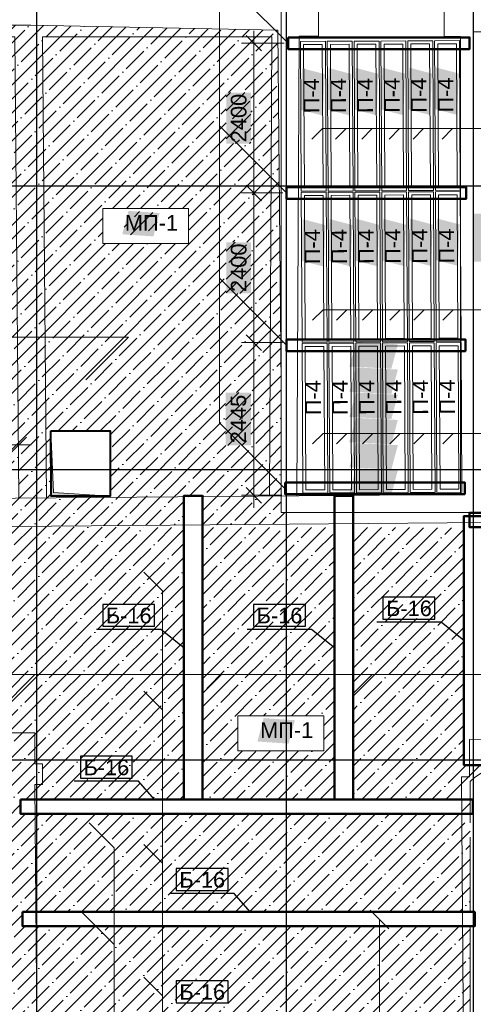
# Model space of a CAD drawing. Header units: millimetres. Extents: x -7161 to 110063, y -144197 to 42990.
# Tile 22 of 27: x 48076 to 55349, y 2235 to 18017. Entities that reach past the tile are written whole.
import ezdxf

# ---------------------------------------------------------------- set-up
doc = ezdxf.new("R2010")
doc.units = ezdxf.units.MM
for name, color, linetype, lineweight in [('Каркас', 130, 'Continuous', 50), ('Несущие стены', 10, 'Continuous', 40), ('Обмерные чертежи _09_02_2026_ 4 эт_dwg', 8, 'Continuous', 9), ('Оси', 7, 'Continuous', 9), ('Плита', 7, 'Continuous', 9), ('Размеры', 7, 'Continuous', 9), ('Текст', 7, 'Continuous', 9), ('Штриховка', 7, 'Continuous', 9)]:
    doc.layers.add(name, color=color, linetype=linetype, lineweight=lineweight)
doc.styles.add('Arial', font='arial.ttf', dxfattribs={"height": 250})
pattern_1 = [(45, (0, 0), (-224.5064, 224.5064), []), (45, (224.5, 0), (-224.5064, 224.5064), [396.875, -79.375, 0, -79.375])]

# ---------------------------------------------------------------- blocks, each defined once
blk = doc.blocks.new('Обмерные чертежи _09_02_2026_ 4 эт_dwg__Oblique-2040937-Cхема демонтажа сборных ребристых плит перекрытия 4 этажа в осях _Г-Ж_1-3 и Г-Ж_10-12_')
at = {"layer": 'Размеры'}
blk.add_line((-0.5, -0.5), (0.5, 0.5), dxfattribs=at)
blk = doc.blocks.new('Обмерные чертежи _09_02_2026_ 4 эт_dwg__U3999-2040946-Cхема демонтажа сборных ребристых плит перекрытия 4 этажа в осях _Г-Ж_1-3 и Г-Ж_10-12_')
at = {"layer": 'Плита', "flags": 128}
for points in [[(-200, -1200), (-200, 1200), (200, 1200), (200, -1200), (-200, -1200), (-200, 1200), (200, 1200), (200, -1200)], [(-150, -1150), (-150, 1150), (150, 1150), (150, -1150)]]:
    blk.add_lwpolyline(points, close=True, dxfattribs=at)
at = {"layer": 'Текст', "insert": (-154, 48), "char_height": 250, "width": 670.28, "attachment_point": 1, "rotation": 90, "line_spacing_factor": 0.941778, "style": 'Arial'}
blk.add_mtext('П-4', dxfattribs=at)
blk = doc.blocks.new('Обмерные чертежи _09_02_2026_ 4 эт_dwg__U4000-2040947-Cхема демонтажа сборных ребристых плит перекрытия 4 этажа в осях _Г-Ж_1-3 и Г-Ж_10-12_')
for p in [(0, 0), (430, 0), (860, 0), (1290, 0), (1720, 0), (2150, 0), (0, -2420), (430, -2420), (860, -2420), (1290, -2420), (1720, -2420), (2150, -2420), (0, -4840), (430, -4840), (860, -4840), (1290, -4840), (1720, -4840), (2150, -4840)]:
    blk.add_blockref('Обмерные чертежи _09_02_2026_ 4 эт_dwg__U3999-2040946-Cхема демонтажа сборных ребристых плит перекрытия 4 этажа в осях _Г-Ж_1-3 и Г-Ж_10-12_', p)
blk = doc.blocks.new('Обмерные чертежи _09_02_2026_ 4 эт_dwg_ось сокольники-2040950-Cхема демонтажа сборных ребристых плит перекрытия 4 этажа в осях _Г-Ж_1-3 и Г-Ж_10-12_')
at = {"layer": 'Оси', "color": 250, "lineweight": 30, "flags": 128}
for points in [[(-459017, 84678), (-459017, 80157), (-459017, 63892), (-459017, 56540), (-459017, 51884), (-459017, 45174), (-459017, 43179), (-459017, 36624), (-459017, 36124)], [(-455016, 84678), (-455016, 80157), (-455016, 63892), (-455016, 56540), (-455016, 51884), (-455016, 45174), (-455016, 43179), (-455016, 36624), (-455016, 36124)], [(-452018, 84678), (-452018, 80157), (-452018, 63892), (-452018, 56540), (-452018, 51884), (-452018, 45174), (-452018, 43179), (-452018, 36624), (-452018, 36124)], [(-445520, 59085), (-452018, 59085), (-455016, 59085), (-459017, 59085), (-462418, 59085), (-470317, 59085), (-482816, 59085), (-490714, 59085), (-493713, 59085), (-497864, 59085), (-500864, 59085), (-507364, 59085), (-513025, 59085), (-513525, 59085)], [(-445520, 54535), (-452018, 54535), (-455016, 54535), (-459017, 54535), (-462418, 54535), (-470317, 54535), (-482816, 54535), (-490714, 54535), (-493713, 54535), (-497864, 54535), (-500864, 54535), (-507364, 54535), (-513025, 54535), (-513525, 54535)], [(-445520, 49884), (-452018, 49884), (-455016, 49884), (-459017, 49884), (-462418, 49884), (-470317, 49884), (-482816, 49884), (-490714, 49884), (-493713, 49884), (-497864, 49884), (-500864, 49884), (-507364, 49884), (-513025, 49884), (-513525, 49884)]]:
    blk.add_lwpolyline(points, dxfattribs=at)
blk = doc.blocks.new('Обмерные чертежи _09_02_2026_ 4 эт_dwg-2040926-Cхема демонтажа сборных ребристых плит перекрытия 4 этажа в осях _Г-Ж_1-3 и Г-Ж_10-12_')
at = {"layer": 'Штриховка'}
h = blk.add_hatch(dxfattribs=at)
h.set_pattern_fill('FP_2', color=256, style=0, pattern_type=2)
h.set_pattern_definition(pattern_1)
h.paths.add_polyline_path([(-406457, -145862), (-406357, -145487), (-406857, -145453), (-406957, -145828), (-406857, -145835)])
h.paths.add_polyline_path([(-428899, -145837), (-428798, -145462), (-429298, -145429), (-429399, -145804), (-429298, -145811)])
h.paths.add_polyline_path([(-386933, -142137), (-386833, -141762), (-387333, -141728), (-387433, -142103), (-387333, -142110)])
h.paths.add_polyline_path([(-383823, -142071), (-378214, -142036), (-378214, -142031), (-377855, -142031), (-377868, -139647), (-383823, -139647), (-383823, -142036)])
h.paths.add_polyline_path([(-404121, -139648), (-404020, -139273), (-404520, -139239), (-404621, -139614), (-404520, -139621)])
h.paths.add_polyline_path([(-383823, -139417), (-377808, -139417), (-377808, -138666), (-383823, -138666)])
h.paths.add_polyline_path([(-381043, -138436), (-377807, -138436), (-377802, -134642), (-383756, -134642), (-383756, -138436), (-381144, -138436)])
h.paths.add_polyline_path([(-385286, -138148), (-385182, -137757), (-385854, -137723), (-385959, -138113), (-385393, -138142)])
h.paths.add_polyline_path([(-385286, -137744), (-385182, -137353), (-385854, -137319), (-385959, -137709), (-385694, -137723)])
h.paths.add_polyline_path([(-387539, -137358), (-387539, -136510), (-387943, -136510), (-387943, -137358)])
h.paths.add_polyline_path([(-385286, -137340), (-385182, -136949), (-385854, -136915), (-385959, -137305), (-385694, -137319)])
h.paths.add_polyline_path([(-385286, -136936), (-385182, -136545), (-385854, -136511), (-385959, -136901), (-385694, -136915)])
h.paths.add_polyline_path([(-393536, -136773), (-392736, -136773), (-392736, -136364), (-393536, -136364)])
h.paths.add_polyline_path([(-436284, -136649), (-436183, -136274), (-436683, -136241), (-436784, -136616), (-436683, -136623)])
h.paths.add_polyline_path([(-385286, -136532), (-385182, -136141), (-385854, -136107), (-385959, -136497), (-385393, -136526)])
h.paths.add_polyline_path([(-380644, -136239), (-381526, -136239), (-381526, -135677), (-380150, -135677), (-380150, -136239), (-380543, -136239)])
h.paths.add_polyline_path([(-385286, -136128), (-385182, -135737), (-385854, -135703), (-385959, -136093), (-385694, -136107)])
h.paths.add_polyline_path([(-380644, -136123), (-380543, -135748), (-381043, -135715), (-381144, -136090), (-381043, -136096)])
h.paths.add_polyline_path([(-387823, -134920), (-387539, -134920), (-387539, -134101), (-387933, -134101), (-387933, -134920)])
h.paths.add_polyline_path([(-386371, -134491), (-386342, -133826), (-386705, -133731), (-386734, -134396), (-386673, -134412)])
h.paths.add_polyline_path([(-385941, -134488), (-385912, -133824), (-386275, -133729), (-386304, -134393), (-386234, -134412)])
h.paths.add_polyline_path([(-385511, -134486), (-385482, -133822), (-385845, -133726), (-385874, -134391), (-385796, -134412)])
h.paths.add_polyline_path([(-385081, -134484), (-385052, -133819), (-385415, -133724), (-385444, -134389), (-385357, -134412)])
h.paths.add_polyline_path([(-384651, -134482), (-384622, -133817), (-384985, -133722), (-385014, -134386), (-384918, -134412)])
h.paths.add_polyline_path([(-384221, -134479), (-384192, -133815), (-384555, -133720), (-384584, -134384), (-384479, -134412)])
h.paths.add_polyline_path([(-377896, -134412), (-377801, -134412), (-377801, -133642), (-383969, -133642), (-383969, -134412), (-377900, -134412)])
h.paths.add_polyline_path([(-392725, -134268), (-392625, -133893), (-393125, -133860), (-393225, -134235), (-392736, -134267)])
h.paths.add_polyline_path([(-389101, -134007), (-389001, -133632), (-389501, -133598), (-389601, -133973), (-389501, -133980)])
h.paths.add_polyline_path([(-387757, -132520), (-387539, -132520), (-387539, -131701), (-387933, -131701), (-387933, -132520)])
h.paths.add_polyline_path([(-386384, -132071), (-386355, -131406), (-386718, -131311), (-386747, -131976), (-386393, -132069)])
h.paths.add_polyline_path([(-385954, -132069), (-385925, -131404), (-386288, -131309), (-386317, -131973)])
h.paths.add_polyline_path([(-385524, -132066), (-385495, -131402), (-385858, -131306), (-385887, -131971), (-385550, -132059)])
h.paths.add_polyline_path([(-385094, -132064), (-385065, -131399), (-385428, -131304), (-385457, -131969), (-385112, -132059)])
h.paths.add_polyline_path([(-384664, -132062), (-384635, -131397), (-384998, -131302), (-385027, -131967), (-384673, -132059)])
h.paths.add_polyline_path([(-384234, -132059), (-384205, -131395), (-384568, -131300), (-384597, -131964)])
h.paths.add_polyline_path([(-385530, -130141), (-385426, -129750), (-386098, -129715), (-386203, -130106), (-385639, -130135)])
h.paths.add_polyline_path([(-385530, -129731), (-385426, -129340), (-386098, -129305), (-386203, -129696), (-385823, -129715)])
h.paths.add_polyline_path([(-385530, -129321), (-385426, -128930), (-386098, -128895), (-386203, -129286), (-385823, -129305)])
h.paths.add_polyline_path([(-385530, -128911), (-385426, -128520), (-386098, -128485), (-386203, -128876), (-385823, -128895)])
h.paths.add_polyline_path([(-385530, -128501), (-385426, -128110), (-386098, -128075), (-386203, -128466), (-385823, -128485)])
h.paths.add_polyline_path([(-383110, -128323), (-383007, -127940), (-383669, -127906), (-383772, -128289), (-383401, -128308)])
h.paths.add_polyline_path([(-382110, -128317), (-382007, -127934), (-382669, -127899), (-382772, -128283), (-382648, -128289)])
h.paths.add_polyline_path([(-381110, -128310), (-381007, -127927), (-381669, -127893), (-381772, -128276), (-381669, -128282)])
h.paths.add_polyline_path([(-380110, -128304), (-380007, -127921), (-380669, -127887), (-380772, -128270), (-380669, -128275)])
h.paths.add_polyline_path([(-379110, -128298), (-379007, -127914), (-379669, -127880), (-379772, -128263), (-379613, -128271)])
h.paths.add_polyline_path([(-378110, -128291), (-378007, -127908), (-378669, -127874), (-378772, -128257), (-378564, -128268)])
h.paths.add_polyline_path([(-385530, -128091), (-385426, -127700), (-386098, -127665), (-386203, -128056), (-385823, -128075)])
h.paths.add_polyline_path([(-385530, -127681), (-385426, -127290), (-386098, -127255), (-386203, -127646), (-385823, -127665)])
h.paths.add_polyline_path([(-385530, -127271), (-385426, -126880), (-386098, -126845), (-386203, -127236), (-385823, -127255)])
h.paths.add_polyline_path([(-385530, -126861), (-385426, -126470), (-386098, -126435), (-386203, -126826), (-385823, -126845)])
h.paths.add_polyline_path([(-385530, -126451), (-385426, -126060), (-386098, -126025), (-386203, -126416), (-385823, -126435)])
h.paths.add_polyline_path([(-385530, -126041), (-385426, -125650), (-386098, -125615), (-386203, -126006), (-385823, -126025)])
h.paths.add_polyline_path([(-385530, -125631), (-385426, -125240), (-386098, -125205), (-386203, -125596), (-385823, -125615)])
h.paths.add_polyline_path([(-385530, -125221), (-385426, -124830), (-386098, -124795), (-386203, -125186), (-385823, -125205)])
h.paths.add_polyline_path([(-385530, -124811), (-385426, -124420), (-386098, -124385), (-386203, -124776), (-385823, -124795)])
h.paths.add_polyline_path([(-385530, -124401), (-385426, -124010), (-386098, -123975), (-386203, -124366), (-385823, -124385)])
h.paths.add_polyline_path([(-383136, -124313), (-383033, -123930), (-383695, -123896), (-383798, -124279), (-383695, -124284)])
h.paths.add_polyline_path([(-382136, -124307), (-382033, -123924), (-382695, -123889), (-382798, -124273), (-382695, -124278)])
h.paths.add_polyline_path([(-381136, -124300), (-381033, -123917), (-381695, -123883), (-381798, -124266), (-381695, -124272)])
h.paths.add_polyline_path([(-380136, -124294), (-380033, -123911), (-380695, -123877), (-380798, -124260), (-380695, -124265)])
h.paths.add_polyline_path([(-379136, -124288), (-379033, -123904), (-379695, -123870), (-379798, -124253), (-379695, -124259)])
h.paths.add_polyline_path([(-378136, -124281), (-378033, -123898), (-378695, -123864), (-378798, -124247), (-378564, -124259)])
h.paths.add_polyline_path([(-385530, -123991), (-385426, -123600), (-386098, -123565), (-386203, -123956), (-385823, -123975)])
h.paths.add_polyline_path([(-385530, -123581), (-385426, -123190), (-386098, -123155), (-386203, -123546), (-385823, -123565)])
h.paths.add_polyline_path([(-385530, -123171), (-385426, -122780), (-386098, -122745), (-386203, -123136), (-385823, -123155)])
h.paths.add_polyline_path([(-385530, -122761), (-385426, -122370), (-386098, -122335), (-386203, -122726), (-385823, -122745)])
h.paths.add_polyline_path([(-385530, -122351), (-385426, -121960), (-386098, -121925), (-386203, -122316), (-385823, -122335)])
h.paths.add_polyline_path([(-385530, -121941), (-385426, -121550), (-386098, -121515), (-386203, -121906), (-385823, -121925)])
h.paths.add_polyline_path([(-385530, -121531), (-385426, -121140), (-386098, -121105), (-386203, -121496), (-385823, -121515)])
h.paths.add_polyline_path([(-385530, -121121), (-385426, -120730), (-386098, -120695), (-386203, -121086), (-385823, -121105)])
h.paths.add_polyline_path([(-385530, -120711), (-385426, -120320), (-386098, -120285), (-386203, -120676), (-385823, -120695)])
h.paths.add_polyline_path([(-383162, -120303), (-383059, -119920), (-383721, -119886), (-383824, -120269), (-383214, -120301)])
h.paths.add_polyline_path([(-385530, -120301), (-385426, -119910), (-386098, -119875), (-386203, -120266), (-385823, -120285)])
h.paths.add_polyline_path([(-382162, -120297), (-382059, -119914), (-382721, -119879), (-382824, -120263), (-382648, -120272)])
h.paths.add_polyline_path([(-381162, -120290), (-381059, -119907), (-381721, -119873), (-381824, -120256), (-381721, -120262)])
h.paths.add_polyline_path([(-380162, -120284), (-380059, -119901), (-380721, -119867), (-380824, -120250), (-380721, -120255)])
h.paths.add_polyline_path([(-379162, -120277), (-379059, -119894), (-379721, -119860), (-379824, -120243), (-379721, -120249)])
h.paths.add_polyline_path([(-378162, -120271), (-378059, -119888), (-378721, -119854), (-378824, -120237), (-378564, -120250)])
h.paths.add_polyline_path([(-385530, -119891), (-385426, -119500), (-386098, -119465), (-386203, -119856), (-385823, -119875)])
h.paths.add_polyline_path([(-385530, -119481), (-385426, -119090), (-386098, -119055), (-386203, -119446), (-385823, -119465)])
h.paths.add_polyline_path([(-385530, -119071), (-385426, -118680), (-386098, -118645), (-386203, -119036), (-385823, -119055)])
h.paths.add_polyline_path([(-385530, -118661), (-385426, -118270), (-386098, -118235), (-386203, -118626), (-385823, -118645)])
h.paths.add_polyline_path([(-385530, -118251), (-385426, -117860), (-386098, -117825), (-386203, -118216), (-385823, -118235)])
h.paths.add_polyline_path([(-385530, -117841), (-385426, -117450), (-386098, -117415), (-386203, -117806), (-385823, -117825)])
h.paths.add_polyline_path([(-385530, -117431), (-385426, -117040), (-386098, -117005), (-386203, -117396), (-385823, -117415)])
h.paths.add_polyline_path([(-385530, -117021), (-385426, -116630), (-386098, -116595), (-386203, -116986), (-385823, -117005)])
h.paths.add_polyline_path([(-385530, -116611), (-385426, -116220), (-386098, -116185), (-386203, -116576), (-385823, -116595)])
h.paths.add_polyline_path([(-385530, -116201), (-385426, -115810), (-386098, -115775), (-386203, -116166), (-385823, -116185)])
h.paths.add_polyline_path([(-379287, -115885), (-379183, -115499), (-379882, -115464), (-379986, -115851), (-379721, -115864)])
h.paths.add_polyline_path([(-385530, -115791), (-385426, -115400), (-386098, -115365), (-386203, -115756), (-385823, -115775)])
h.paths.add_polyline_path([(-385530, -115381), (-385426, -114990), (-386098, -114955), (-386203, -115346), (-385823, -115365)])
h.paths.add_polyline_path([(-385530, -114971), (-385426, -114580), (-386098, -114545), (-386203, -114936), (-385823, -114955)])
h.paths.add_polyline_path([(-385530, -114561), (-385426, -114170), (-386098, -114135), (-386203, -114526), (-385823, -114545)])
h = blk.add_hatch(dxfattribs=at)
h.set_pattern_fill('FP_2', color=256, style=0, pattern_type=2)
h.set_pattern_definition(pattern_1)
h.paths.add_polyline_path([(-394439, -138680), (-391818, -138659), (-391821, -138153), (-391901, -138153), (-391901, -137693), (-391266, -137693), (-391262, -138153), (-391551, -138153), (-391548, -138657), (-388616, -138633), (-388616, -138180), (-388316, -138178), (-388316, -138631), (-386973, -138620), (-386973, -138432), (-387051, -138432), (-387051, -136393), (-387108, -130699), (-391066, -130623), (-394609, -130623), (-394585, -137953), (-394450, -137953), (-394439, -138655)])
h.paths.add_polyline_path([(-390740, -138173), (-390747, -137123), (-389793, -137123), (-389793, -138168), (-390702, -138173)])
h.paths.add_polyline_path([(-387943, -137358), (-387943, -136510), (-387539, -136510), (-387539, -137358)])
h.paths.add_polyline_path([(-392736, -136773), (-393536, -136773), (-393536, -136364), (-392736, -136364)])
h.paths.add_polyline_path([(-387823, -134920), (-387933, -134920), (-387933, -134101), (-387539, -134101), (-387539, -134920)])
h.paths.add_polyline_path([(-393265, -134384), (-393538, -134384), (-393538, -133822), (-392162, -133822), (-392162, -134384), (-393225, -134384)])
h.paths.add_polyline_path([(-388539, -134122), (-389914, -134122), (-389914, -133560), (-388539, -133560), (-388539, -134101)])
h.paths.add_polyline_path([(-387933, -132520), (-387933, -131701), (-387539, -131701), (-387539, -132520), (-387757, -132520)])
blk.add_hatch(color=256, dxfattribs=at).paths.add_polyline_path([(-390740, -138173), (-389793, -138168), (-390702, -138113), (-390747, -137129), (-390740, -138168)])
h = blk.add_hatch(dxfattribs=at)
h.set_pattern_fill('FP_2', color=256, style=0, pattern_type=2)
h.set_pattern_definition(pattern_1)
h.paths.add_polyline_path([(-390974, -150559), (-390974, -148901), (-391181, -148901), (-391181, -150559)])
h.paths.add_polyline_path([(-384109, -150559), (-384023, -150559), (-384023, -148901), (-384114, -148901), (-384115, -148764), (-390953, -148764), (-390941, -150415), (-390296, -150415), (-390296, -150411), (-389694, -150415), (-388956, -150415), (-388956, -150419), (-386973, -150431), (-386973, -150559), (-384115, -150559)])
h.paths.add_polyline_path([(-391199, -148558), (-391190, -148558), (-391190, -148534), (-384023, -148534), (-384023, -146864), (-391205, -146864), (-391205, -146634), (-384023, -146634), (-384023, -145065), (-391199, -145065), (-391199, -144835), (-384023, -144835), (-384023, -143404), (-384157, -143404), (-384158, -143264), (-391230, -143264), (-391230, -143034), (-388616, -143034), (-388616, -138675), (-391408, -138655), (-391485, -148558), (-391203, -148558)])
h.paths.add_polyline_path([(-384160, -143034), (-384162, -142671), (-384033, -142671), (-384033, -142480), (-384123, -142480), (-384123, -138676), (-385899, -138675), (-385899, -143034), (-384162, -143034)])
h.paths.add_polyline_path([(-386447, -143034), (-386199, -143034), (-386198, -138675), (-388316, -138675), (-388316, -143034), (-386733, -143034)])
h.paths.add_polyline_path([(-387746, -142252), (-387746, -141690), (-386371, -141690), (-386371, -142252), (-387640, -142252)])
h = blk.add_hatch(dxfattribs=at)
h.set_pattern_fill('FP_3', color=256, style=0, pattern_type=2)
h.set_pattern_definition([(45, (0, 0), (-449.0128, 449.0128), []), (45, (449, 0), (-449.0128, 449.0128), [793.75, -158.75, 0, -158.75])])
h.paths.add_polyline_path([(-384023, -143404), (-384023, -142742), (-383960, -142684), (-383723, -142526), (-383728, -142186), (-377812, -142101), (-377809, -139647), (-377868, -139647), (-377855, -142031), (-378214, -142031), (-378214, -142036), (-383823, -142071), (-383823, -142480), (-384033, -142480), (-384033, -142671), (-384162, -142671), (-384157, -143404), (-384033, -143404)])
at = {"lineweight": 9}
for p, q in [((-386942, -130910), (-388044, -129809)), ((-386966, -133310), (-388044, -132233)), ((-386179, -132447), (-386012, -132280)), ((-385761, -132447), (-385593, -132280)), ((-385323, -132447), (-385155, -132280)), ((-384937, -132447), (-384769, -132280)), ((-384473, -132447), (-384306, -132280)), ((-386967, -135750), (-388044, -134674)), ((-386168, -135351), (-386001, -135184)), ((-385750, -135351), (-385582, -135184)), ((-385312, -135351), (-385144, -135184)), ((-384926, -135351), (-384758, -135184)), ((-384462, -135351), (-384294, -135184)), ((-386168, -137332), (-386001, -137165)), ((-385750, -137332), (-385582, -137165)), ((-385312, -137332), (-385144, -137165)), ((-384926, -137332), (-384758, -137165)), ((-384462, -137332), (-384294, -137165)), ((-391686, -141713), (-391005, -141031)), ((-388316, -141336), (-388011, -141031)), ((-385899, -141336), (-385594, -141031)), ((-389256, -141294), (-388956, -141593)), ((-389256, -143753), (-388956, -144052)), ((-384023, -143634), (-384023, -144835)), ((-390253, -144835), (-389732, -145355)), ((-384023, -145065), (-384023, -146634)), ((-389256, -145880), (-388956, -146180))]:
    blk.add_line(p, q, dxfattribs=at)
at = {"lineweight": 9, "flags": 128}
for points in [[(-386981, -138057), (-388044, -136995), (-388044, -128696), (-390519, -128696)], [(-383969, -130728), (-377796, -130728), (-377796, -142101), (-383728, -142186), (-383723, -142526), (-383960, -142684), (-384023, -142742), (-384023, -143404)], [(-386559, -132447), (-386392, -132280), (-383740, -132280), (-381834, -132280)], [(-386548, -135351), (-386381, -135184), (-383729, -135184), (-381198, -135184)], [(-395317, -135623), (-392767, -135623), (-389503, -135623), (-390185, -136306), (-389503, -135623)], [(-386548, -137332), (-386381, -137165), (-383729, -137165), (-381198, -137165)], [(-389256, -139390), (-388956, -139690), (-388956, -151763), (-386425, -151763)], [(-429821, -141967), (-428885, -141031), (-383160, -141031), (-380629, -141031)], [(-390134, -143404), (-389732, -143806), (-389732, -152314), (-392264, -152314)], [(-384530, -152979), (-385474, -152979), (-385474, -144958), (-385474, -152979), (-385474, -144958)]]:
    blk.add_lwpolyline(points, dxfattribs=at)
for points in [[(-389914, -133560), (-388539, -133560), (-388539, -134122), (-389914, -134122)], [(-387746, -141690), (-386371, -141690), (-386371, -142252), (-387746, -142252)], [(-385624, -144808), (-385324, -145108), (-385624, -144808), (-385324, -145108)]]:
    blk.add_lwpolyline(points, close=True, dxfattribs=at)
at = {"color": 250, "lineweight": 30, "flags": 128}
for points in [[(-385421, -140140), (-384589, -140140), (-384589, -139790), (-385421, -139790)], [(-389914, -140256), (-389082, -140256), (-389082, -139906), (-389914, -139906)], [(-387496, -140256), (-386665, -140256), (-386665, -139906), (-387496, -139906)], [(-390272, -142690), (-389441, -142690), (-389441, -142340), (-390272, -142340)], [(-388735, -144491), (-387904, -144491), (-387904, -144141), (-388735, -144141)], [(-388735, -146290), (-387904, -146290), (-387904, -145940), (-388735, -145940)]]:
    blk.add_lwpolyline(points, close=True, dxfattribs=at)
for points in [[(-384123, -140485), (-384489, -140190), (-385521, -140190)], [(-388616, -140601), (-388982, -140306), (-390014, -140306)], [(-386199, -140601), (-386565, -140306), (-387596, -140306)], [(-389086, -143034), (-389341, -142740), (-390372, -142740)], [(-387549, -144835), (-387804, -144541), (-388835, -144541)]]:
    blk.add_lwpolyline(points, dxfattribs=at)
at = {"layer": 'Каркас', "flags": 128}
for points in [[(-386942, -130818), (-384032, -130818), (-384032, -131004), (-386942, -131004)], [(-386966, -133218), (-384084, -133218), (-384084, -133404), (-386966, -133404)], [(-386967, -135658), (-384099, -135658), (-384099, -135844), (-386967, -135844)], [(-386990, -137950), (-384109, -137950), (-384109, -138137), (-386990, -138137)], [(-388316, -138167), (-388316, -143034), (-388616, -143034), (-388616, -138167)], [(-385899, -138167), (-385899, -143034), (-386199, -143034), (-386199, -138167)], [(-383823, -138491), (-383823, -142480), (-384123, -142480), (-384123, -138491)], [(-384033, -138436), (-384033, -138666), (-377616, -138666), (-377616, -138436)], [(-391230, -143034), (-391230, -143264), (-383980, -143264), (-383980, -143034)], [(-391199, -144835), (-391199, -145065), (-383949, -145065), (-383949, -144835)]]:
    blk.add_lwpolyline(points, close=True, dxfattribs=at)
at = {"layer": 'Несущие стены', "color": 7, "lineweight": 9, "flags": 128}
for points in [[(-384472, -114293), (-384429, -119419), (-384361, -127486), (-384338, -130217), (-384439, -130217), (-384439, -130803), (-384178, -130803), (-384178, -132418), (-384178, -138142), (-393912, -138226), (-394203, -138229), (-394279, -130809), (-391325, -130809), (-391261, -138203)], [(-382027, -114309), (-386967, -114276), (-386917, -130228), (-386454, -130228), (-386454, -130797), (-386762, -130797), (-386801, -138165)], [(-384118, -148534), (-384162, -142671), (-384033, -142671), (-384033, -142072), (-378214, -142036), (-378214, -142031), (-377855, -142031), (-378004, -114336), (-381807, -114311)], [(-377912, -131346), (-380573, -131407), (-380546, -130817), (-383401, -130817), (-383401, -131019), (-383756, -131019), (-383756, -132388), (-383756, -138594), (-393908, -138676), (-394992, -138684), (-394992, -138179), (-422310, -138108)], [(-387242, -138169), (-387203, -130809), (-390877, -130809), (-390813, -138200)], [(-390747, -137129), (-390702, -138113), (-389793, -138168)], [(-400290, -142091), (-391439, -142091), (-391439, -141962), (-391002, -141962), (-391002, -142462), (-390881, -142462), (-390881, -142793), (-391000, -142793), (-390941, -150415), (-390296, -150415), (-390296, -150411), (-389694, -150415), (-388956, -150415), (-388956, -150419), (-384735, -150445), (-384103, -150449), (-384116, -148764)]]:
    blk.add_lwpolyline(points, dxfattribs=at)
at = {"layer": 'Несущие стены', "flags": 128}
blk.add_lwpolyline([(-390747, -137123), (-389793, -137123), (-389793, -138168), (-389876, -138168), (-390740, -138173)], close=True, dxfattribs=at)
at = {"layer": 'Плита', "flags": 128}
blk.add_lwpolyline([(-383969, -138432), (-387051, -138432), (-387051, -130208), (-383969, -130208)], close=True, dxfattribs=at)
blk.add_lwpolyline([(-394585, -137953), (-394609, -130623), (-391066, -130623), (-387108, -130699), (-387051, -136393)], dxfattribs=at)
at = {"layer": 'Размеры'}
for p, q in [((-387491, -130710), (-387491, -133510)), ((-387004, -130910), (-387691, -130910)), ((-387491, -133110), (-387491, -135910)), ((-387491, -135510), (-387491, -138357)), ((-392101, -137349), (-391061, -137349)), ((-387044, -138157), (-387691, -138157))]:
    blk.add_line(p, q, dxfattribs=at)
at = {"layer": 'Размеры', "flags": 128}
for points in [[(-387691, -133310), (-387028, -133310)], [(-387691, -135710), (-387029, -135710)]]:
    blk.add_lwpolyline(points, close=True, dxfattribs=at)
at = {"layer": 'Штриховка'}
for p, q in [((-387933, -131771), (-387863, -131701)), ((-387933, -131996), (-387638, -131701)), ((-387835, -132122), (-387554, -131841)), ((-387933, -132445), (-387539, -132050)), ((-387610, -132347), (-387539, -132275)), ((-387784, -132520), (-387723, -132459)), ((-387559, -132520), (-387539, -132499)), ((-389470, -133982), (-389112, -133624)), ((-389406, -133694), (-389323, -133610)), ((-389570, -133857), (-389519, -133806)), ((-389182, -133918), (-389039, -133775)), ((-387933, -134241), (-387793, -134101)), ((-387891, -134423), (-387610, -134143)), ((-387933, -134690), (-387539, -134295)), ((-387666, -134648), (-387539, -134520)), ((-387933, -134914), (-387779, -134760)), ((-387714, -134920), (-387539, -134744)), ((-387943, -136721), (-387732, -136510)), ((-387943, -136945), (-387539, -136540)), ((-387723, -136949), (-387539, -136765)), ((-387943, -137170), (-387835, -137061)), ((-387907, -137358), (-387539, -136989)), ((-387682, -137358), (-387610, -137286))]:
    blk.add_line(p, q, dxfattribs=at)
blk.add_blockref('Обмерные чертежи _09_02_2026_ 4 эт_dwg_ось сокольники-2040950-Cхема демонтажа сборных ребристых плит перекрытия 4 этажа в осях _Г-Ж_1-3 и Г-Ж_10-12_', (68043, -192286))
for p, xscale, yscale, zscale, rotation in [((-387491, -130910), 250.0000000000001, 250.0000000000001, 250.0000000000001, 90), ((-387491, -133310), 250, 250, 250, 270), ((-387491, -133310), 250.0000000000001, 250.0000000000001, 250.0000000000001, 90), ((-387491, -135710), 250, 250, 250, 270), ((-387491, -135710), 250.0000000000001, 250.0000000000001, 250.0000000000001, 90), ((-387491, -138157), 250, 250, 250, 270)]:
    blk.add_blockref('Обмерные чертежи _09_02_2026_ 4 эт_dwg__Oblique-2040937-Cхема демонтажа сборных ребристых плит перекрытия 4 этажа в осях _Г-Ж_1-3 и Г-Ж_10-12_', p, dxfattribs=dict(xscale=xscale, yscale=yscale, zscale=zscale, rotation=rotation))
at = {"rotation": 0.3053887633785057}
blk.add_blockref('Обмерные чертежи _09_02_2026_ 4 эт_dwg__U4000-2040947-Cхема демонтажа сборных ребристых плит перекрытия 4 этажа в осях _Г-Ж_1-3 и Г-Ж_10-12_', (-386537, -132081), dxfattribs=at)
at = {"xscale": 250, "yscale": 250, "zscale": 250}
blk.add_blockref('Обмерные чертежи _09_02_2026_ 4 эт_dwg__Oblique-2040937-Cхема демонтажа сборных ребристых плит перекрытия 4 этажа в осях _Г-Ж_1-3 и Г-Ж_10-12_', (-391261, -137349), dxfattribs=at)
at = {"lineweight": 30, "char_height": 250, "width": 875.35, "attachment_point": 1, "line_spacing_factor": 0.941778, "style": 'Arial'}
for insert in [(-389864, -139959), (-387446, -139959), (-385371, -139843), (-390222, -142393), (-388685, -144194), (-388685, -145993)]:
    blk.add_mtext('Б-16', dxfattribs=dict(at, insert=insert))
at = {"layer": 'Размеры', "char_height": 250, "width": 930.44, "attachment_point": 2, "rotation": 90, "line_spacing_factor": 0.941778, "style": 'Arial'}
for s, insert in [('2400', (-387860, -132110)), ('2400', (-387860, -134510)), ('2445', (-387865, -136934))]:
    blk.add_mtext(s, dxfattribs=dict(at, insert=insert))
at = {"layer": 'Текст', "char_height": 250, "width": 1016.14, "attachment_point": 1, "line_spacing_factor": 0.941778, "style": 'Arial'}
for insert in [(-389559, -133665), (-387391, -141795)]:
    blk.add_mtext('МП-1', dxfattribs=dict(at, insert=insert))

msp = doc.modelspace()

# ---------------------------------------------------------------- block references
at = {"layer": 'Обмерные чертежи _09_02_2026_ 4 эт_dwg', "color": 7}
msp.add_blockref('Обмерные чертежи _09_02_2026_ 4 эт_dwg-2040926-Cхема демонтажа сборных ребристых плит перекрытия 4 этажа в осях _Г-Ж_1-3 и Г-Ж_10-12_', (439321, 148550), dxfattribs=at)

doc.saveas('drawing.dxf')
